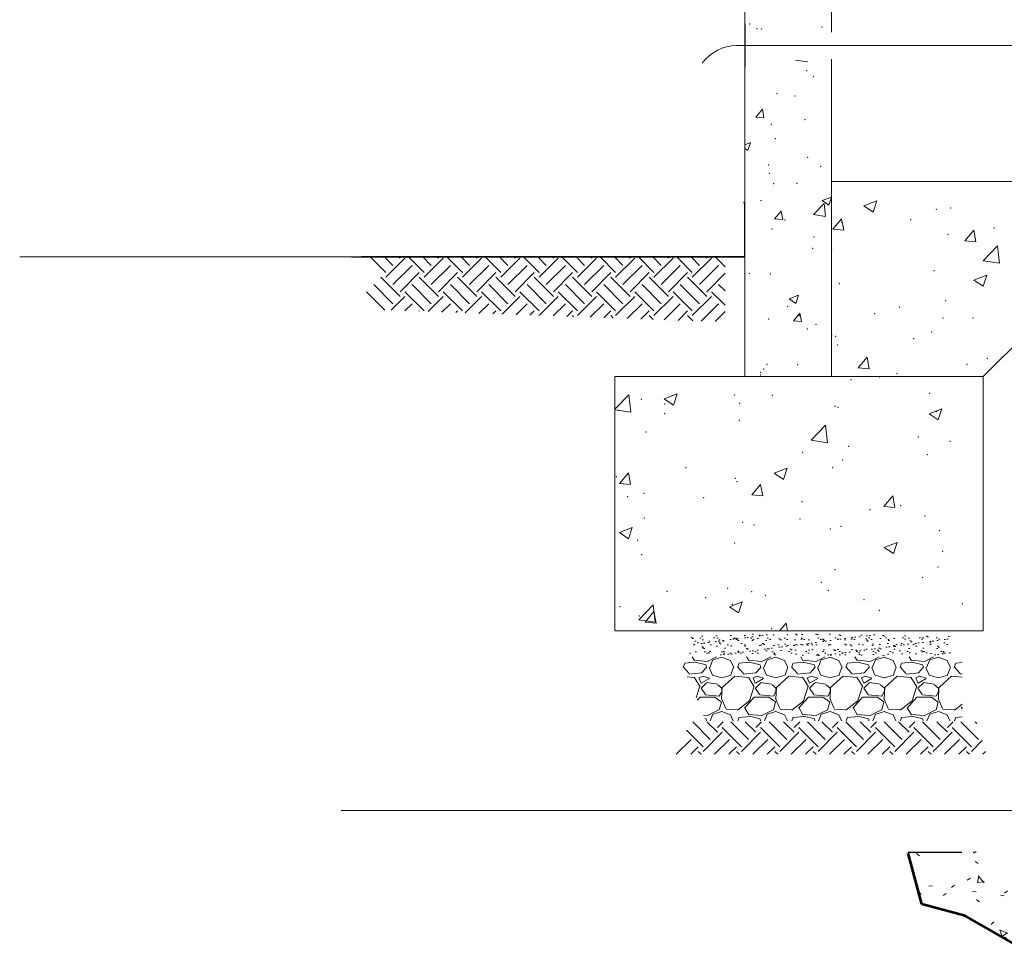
# Model space of a CAD drawing. Header units: inches. Extents: x -152 to 1372, y -763 to 594.
# Tile 10 of 13: x 855 to 946, y -763 to -678. Entities that reach past the tile are written whole.
import ezdxf

# ---------------------------------------------------------------- set-up
doc = ezdxf.new("R2010")
doc.units = ezdxf.units.IN
doc.header["$MEASUREMENT"] = 0
doc.linetypes.add('DASHED', pattern=[0.75, 0.5, -0.25])
for name, color, linetype, lineweight in [('A-DETL', 8, 'Continuous', 30), ('A-DETL-LLIN', 3, 'Continuous', 30), ('G-ANNO-SYMB', 6, 'Continuous', 0), ('HATCH', 1, 'Continuous', 0), ('Layer5', 8, 'DASHED', 0)]:
    doc.layers.add(name, color=color, linetype=linetype, lineweight=lineweight)

# ---------------------------------------------------------------- blocks, each defined once
blk = doc.blocks.new('*U24')
at = {"layer": 'A-DETL-LLIN', "lineweight": 0, "ltscale": 0.25}
h = blk.add_hatch(dxfattribs=at)
h.set_pattern_fill('AR-SAND', color=251, style=0, pattern_type=2)
h.set_pattern_definition([(37.5, (-1946.386, -949.335), (-0.03149668, 0.96341188), [0, -0.76, 0, -0.85, 0, -0.8125]), (7.5, (-1946.386, -949.335), (0.88488835, 1.411073), [0, -0.41, 0, -0.685, 0, -0.2625]), (327.5, (-1947.001, -949.335), (1.55707093, 0.00282953), [0, -0.25, 0, -0.9, 0, -1.175]), (317.5, (-1947.001, -949.335), (1.5030633, 0.4388378), [0, -0.125, 0, -0.59, 0, -0.675])])
h.paths.add_polyline_path([(-8.175, -78.589), (-8.175, -80.589), (15.825, -80.589), (15.825, -78.589)])
at = {"layer": 'A-DETL-LLIN', "color": 251, "lineweight": 0, "ltscale": 0.25}
for p, q in [((-3.133, 88.75, -10.559), (-3.133, -54.846, -10.559)), ((4.867, 88.75, -10.559), (4.867, -23.065, -10.559)), ((1.563, -25.654, -10.559), (2.675, -25.826, -10.559)), ((4.867, -25.554, -10.559), (4.867, -54.846, -10.559)), ((-2.107, -30.903, -10.559), (-1.505, -30.185, -10.559)), ((-1.36, -30.964, -10.559), (-1.505, -30.18, -10.559)), ((-2.107, -30.903, -10.559), (-1.36, -30.969, -10.559)), ((-3.133, -33.46, -10.559), (-2.588, -33.25, -10.559)), ((-2.842, -34.001, -10.559), (-2.589, -33.246, -10.559)), ((-3.133, -33.809, -10.559), (-2.842, -34.006, -10.559)), ((3.221, -39.899, -10.559), (4.194, -38.884, -10.559)), ((3.998, -38.619, -10.559), (4.867, -38.286, -10.559)), ((3.998, -38.619, -10.559), (4.62, -39.039, -10.559)), ((4.332, -40.067, -10.559), (4.194, -38.88, -10.559)), ((4.619, -39.034, -10.559), (4.867, -38.296, -10.559)), ((-0.373, -40.306, -10.559), (0.23, -39.587, -10.559)), ((0.374, -40.366, -10.559), (0.229, -39.582, -10.559)), ((3.221, -39.899, -10.559), (4.332, -40.072, -10.559)), ((-0.373, -40.306, -10.559), (0.374, -40.371, -10.559)), ((-70.02, -43.811, -10.559), (-3.133, -43.811, -10.559)), ((-36.254, -45.248, -10.559), (-37.691, -43.811, -10.559)), ((-35.591, -44.585, -10.559), (-36.365, -43.811, -10.559)), ((-36.254, -45.69, -10.559), (-34.486, -43.922, -10.559)), ((-34.928, -43.922, -10.559), (-35.039, -43.811, -10.559)), ((-32.719, -45.248, -10.559), (-34.156, -43.811, -10.559)), ((-32.056, -44.585, -10.559), (-32.83, -43.811, -10.559)), ((-32.719, -45.69, -10.559), (-30.951, -43.922, -10.559)), ((-31.393, -43.922, -10.559), (-31.504, -43.811, -10.559)), ((-29.183, -45.248, -10.559), (-30.62, -43.811, -10.559)), ((-28.52, -44.585, -10.559), (-29.294, -43.811, -10.559)), ((-29.183, -45.69, -10.559), (-27.415, -43.922, -10.559)), ((-27.857, -43.922, -10.559), (-27.968, -43.811, -10.559)), ((-25.647, -45.248, -10.559), (-27.084, -43.811, -10.559)), ((-24.985, -44.585, -10.559), (-25.759, -43.811, -10.559)), ((-25.647, -45.69, -10.559), (-23.88, -43.922, -10.559)), ((-24.322, -43.922, -10.559), (-24.433, -43.811, -10.559)), ((-22.112, -45.248, -10.559), (-23.549, -43.811, -10.559)), ((-21.449, -44.585, -10.559), (-22.223, -43.811, -10.559)), ((-22.112, -45.69, -10.559), (-20.344, -43.922, -10.559)), ((-20.786, -43.922, -10.559), (-20.897, -43.811, -10.559)), ((-18.576, -45.248, -10.559), (-20.013, -43.811, -10.559)), ((-17.913, -44.585, -10.559), (-18.688, -43.811, -10.559)), ((-18.576, -45.69, -10.559), (-16.809, -43.922, -10.559)), ((-17.251, -43.922, -10.559), (-17.362, -43.811, -10.559)), ((-15.041, -45.248, -10.559), (-16.478, -43.811, -10.559)), ((-14.378, -44.585, -10.559), (-15.152, -43.811, -10.559)), ((-15.041, -45.69, -10.559), (-13.273, -43.922, -10.559)), ((-13.715, -43.922, -10.559), (-13.826, -43.811, -10.559)), ((-11.505, -45.248, -10.559), (-12.942, -43.811, -10.559)), ((-10.842, -44.585, -10.559), (-11.616, -43.811, -10.559)), ((-11.505, -45.69, -10.559), (-9.738, -43.922, -10.559)), ((-10.18, -43.922, -10.559), (-10.291, -43.811, -10.559)), ((-7.97, -45.248, -10.559), (-9.407, -43.811, -10.559)), ((-7.307, -44.585, -10.559), (-8.081, -43.811, -10.559)), ((-7.97, -45.69, -10.559), (-6.202, -43.922, -10.559)), ((-6.644, -43.922, -10.559), (-6.755, -43.811, -10.559)), ((-4.95, -44.732, -10.559), (-5.871, -43.811, -10.559)), ((-35.591, -46.353, -10.559), (-33.823, -44.585, -10.559)), ((-34.928, -47.016, -10.559), (-33.16, -45.248, -10.559)), ((-32.056, -46.353, -10.559), (-30.288, -44.585, -10.559)), ((-31.393, -47.016, -10.559), (-29.625, -45.248, -10.559)), ((-28.52, -46.353, -10.559), (-26.752, -44.585, -10.559)), ((-27.857, -47.016, -10.559), (-26.089, -45.248, -10.559)), ((-24.985, -46.353, -10.559), (-23.217, -44.585, -10.559)), ((-24.322, -47.016, -10.559), (-22.554, -45.248, -10.559)), ((-21.449, -46.353, -10.559), (-19.681, -44.585, -10.559)), ((-20.786, -47.016, -10.559), (-19.018, -45.248, -10.559)), ((-17.913, -46.353, -10.559), (-16.146, -44.585, -10.559)), ((-17.251, -47.016, -10.559), (-15.483, -45.248, -10.559)), ((-14.378, -46.353, -10.559), (-12.61, -44.585, -10.559)), ((-13.715, -47.016, -10.559), (-11.947, -45.248, -10.559)), ((-10.842, -46.353, -10.559), (-9.075, -44.585, -10.559)), ((-10.18, -47.016, -10.559), (-8.412, -45.248, -10.559)), ((-7.307, -46.353, -10.559), (-5.539, -44.585, -10.559)), ((-6.644, -47.016, -10.559), (-4.95, -45.322, -10.559)), ((-34.928, -47.458, -10.559), (-36.696, -45.69, -10.559)), ((-31.393, -47.458, -10.559), (-33.16, -45.69, -10.559)), ((-27.857, -47.458, -10.559), (-29.625, -45.69, -10.559)), ((-24.322, -47.458, -10.559), (-26.089, -45.69, -10.559)), ((-20.786, -47.458, -10.559), (-22.554, -45.69, -10.559)), ((-17.251, -47.458, -10.559), (-19.018, -45.69, -10.559)), ((-13.715, -47.458, -10.559), (-15.483, -45.69, -10.559)), ((-10.18, -47.458, -10.559), (-11.947, -45.69, -10.559)), ((-6.644, -47.458, -10.559), (-8.412, -45.69, -10.559)), ((-36.323, -48.714, -10.559), (-38.022, -47.016, -10.559)), ((-35.591, -48.121, -10.559), (-37.359, -46.353, -10.559)), ((-32.719, -48.784, -10.559), (-34.486, -47.016, -10.559)), ((-32.056, -48.121, -10.559), (-33.823, -46.353, -10.559)), ((-29.183, -48.784, -10.559), (-30.951, -47.016, -10.559)), ((-28.52, -48.121, -10.559), (-30.288, -46.353, -10.559)), ((-25.647, -48.784, -10.559), (-27.415, -47.016, -10.559)), ((-24.985, -48.121, -10.559), (-26.752, -46.353, -10.559)), ((-22.112, -48.784, -10.559), (-23.88, -47.016, -10.559)), ((-21.449, -48.121, -10.559), (-23.217, -46.353, -10.559)), ((-18.576, -48.784, -10.559), (-20.344, -47.016, -10.559)), ((-17.913, -48.121, -10.559), (-19.681, -46.353, -10.559)), ((-15.041, -48.784, -10.559), (-16.809, -47.016, -10.559)), ((-14.378, -48.121, -10.559), (-16.146, -46.353, -10.559)), ((-11.505, -48.784, -10.559), (-13.273, -47.016, -10.559)), ((-10.842, -48.121, -10.559), (-12.61, -46.353, -10.559)), ((-7.97, -48.784, -10.559), (-9.738, -47.016, -10.559)), ((-7.307, -48.121, -10.559), (-9.075, -46.353, -10.559)), ((-4.95, -48.268, -10.559), (-6.202, -47.016, -10.559)), ((-4.95, -46.942, -10.559), (-5.539, -46.353, -10.559)), ((-35.762, -48.734, -10.559), (-34.486, -47.458, -10.559)), ((-34.481, -48.779, -10.559), (-33.823, -48.121, -10.559)), ((-32.346, -48.853, -10.559), (-30.951, -47.458, -10.559)), ((-31.065, -48.898, -10.559), (-30.288, -48.121, -10.559)), ((-28.93, -48.973, -10.559), (-27.415, -47.458, -10.559)), ((-27.649, -49.017, -10.559), (-26.752, -48.121, -10.559)), ((-25.514, -49.092, -10.559), (-23.88, -47.458, -10.559)), ((-24.233, -49.137, -10.559), (-23.217, -48.121, -10.559)), ((-22.098, -49.212, -10.559), (-20.344, -47.458, -10.559)), ((-20.817, -49.256, -10.559), (-19.681, -48.121, -10.559)), ((-18.576, -49.226, -10.559), (-16.809, -47.458, -10.559)), ((-17.401, -49.376, -10.559), (-16.146, -48.121, -10.559)), ((-15.041, -49.226, -10.559), (-13.273, -47.458, -10.559)), ((-13.985, -49.495, -10.559), (-12.61, -48.121, -10.559)), ((-11.505, -49.226, -10.559), (-9.738, -47.458, -10.559)), ((-10.569, -49.615, -10.559), (-9.075, -48.121, -10.559)), ((-7.97, -49.226, -10.559), (-6.202, -47.458, -10.559)), ((-7.153, -49.734, -10.559), (-5.539, -48.121, -10.559)), ((0.956, -47.684, -10.559), (1.832, -47.348, -10.559)), ((0.956, -47.684, -10.559), (1.578, -48.103, -10.559)), ((1.578, -48.098, -10.559), (1.831, -47.343, -10.559)), ((-33.2, -48.823, -10.559), (-33.16, -48.784, -10.559)), ((-29.784, -48.943, -10.559), (-29.625, -48.784, -10.559)), ((-26.368, -49.062, -10.559), (-26.089, -48.784, -10.559)), ((-22.952, -49.182, -10.559), (-22.554, -48.784, -10.559)), ((-19.536, -49.301, -10.559), (-19.018, -48.784, -10.559)), ((-16.12, -49.421, -10.559), (-15.483, -48.784, -10.559)), ((-12.704, -49.54, -10.559), (-11.947, -48.784, -10.559)), ((-9.288, -49.659, -10.559), (-8.412, -48.784, -10.559)), ((-5.872, -49.779, -10.559), (-4.95, -48.858, -10.559)), ((1.362, -49.708, -10.559), (1.964, -48.99, -10.559)), ((2.108, -49.768, -10.559), (1.964, -48.985, -10.559)), ((-18.921, -49.323, -10.559), (-19.018, -49.226, -10.559)), ((-15.258, -49.451, -10.559), (-15.483, -49.226, -10.559)), ((-11.594, -49.579, -10.559), (-11.947, -49.226, -10.559)), ((-7.93, -49.707, -10.559), (-8.412, -49.226, -10.559)), ((1.362, -49.708, -10.559), (2.109, -49.773, -10.559)), ((4.867, -54.846, -10.559), (-3.133, -54.846, -10.559)), ((-7.759, -81.046, -10.559), (-7.968, -80.689, -10.559)), ((-5.732, -80.689, -10.559), (-6.558, -81.121, -10.559)), ((-6.05, -80.985, -10.559), (-5.25, -80.735, -10.559)), ((-5.255, -80.732, -10.559), (-4.455, -81.032, -10.559)), ((-2.759, -81.046, -10.559), (-2.968, -80.689, -10.559)), ((-0.732, -80.689, -10.559), (-1.558, -81.121, -10.559)), ((-1.05, -80.985, -10.559), (-0.25, -80.735, -10.559)), ((-0.255, -80.732, -10.559), (0.545, -81.032, -10.559)), ((2.241, -81.046, -10.559), (2.032, -80.689, -10.559)), ((4.268, -80.689, -10.559), (3.442, -81.121, -10.559)), ((3.95, -80.985, -10.559), (4.75, -80.735, -10.559)), ((4.745, -80.732, -10.559), (5.545, -81.032, -10.559)), ((7.241, -81.046, -10.559), (7.032, -80.689, -10.559)), ((9.268, -80.689, -10.559), (8.442, -81.121, -10.559)), ((8.95, -80.985, -10.559), (9.75, -80.735, -10.559)), ((9.745, -80.732, -10.559), (10.545, -81.032, -10.559)), ((12.241, -81.046, -10.559), (12.032, -80.689, -10.559)), ((14.268, -80.689, -10.559), (13.442, -81.121, -10.559)), ((13.95, -80.985, -10.559), (14.75, -80.735, -10.559)), ((14.745, -80.732, -10.559), (15.545, -81.032, -10.559)), ((-8.259, -82.222, -10.559), (-8.809, -81.622, -10.559)), ((-8.8, -81.66, -10.559), (-8.656, -81.275, -10.559)), ((-7.696, -81.19, -10.559), (-8.646, -81.29, -10.559)), ((-6.556, -81.113, -10.559), (-7.806, -81.013, -10.559)), ((-6.705, -81.424, -10.559), (-7.705, -81.174, -10.559)), ((-6.659, -81.668, -10.559), (-7.109, -82.168, -10.559)), ((-6.65, -81.702, -10.559), (-6.7, -81.452, -10.559)), ((-6.422, -81.677, -10.559), (-6.122, -82.377, -10.559)), ((-6.367, -81.688, -10.559), (-6.067, -80.988, -10.559)), ((-4.45, -81.042, -10.559), (-4.15, -81.692, -10.559)), ((-4.414, -82.364, -10.559), (-4.164, -81.664, -10.559)), ((-3.259, -82.222, -10.559), (-3.809, -81.622, -10.559)), ((-3.806, -81.675, -10.559), (-3.656, -81.275, -10.559)), ((-2.696, -81.19, -10.559), (-3.646, -81.29, -10.559)), ((-1.556, -81.113, -10.559), (-2.806, -81.013, -10.559)), ((-1.705, -81.424, -10.559), (-2.705, -81.174, -10.559)), ((-1.659, -81.668, -10.559), (-2.109, -82.168, -10.559)), ((-1.65, -81.702, -10.559), (-1.7, -81.452, -10.559)), ((-1.422, -81.677, -10.559), (-1.122, -82.377, -10.559)), ((-1.367, -81.688, -10.559), (-1.067, -80.988, -10.559)), ((0.55, -81.042, -10.559), (0.85, -81.692, -10.559)), ((0.586, -82.364, -10.559), (0.836, -81.664, -10.559)), ((1.741, -82.222, -10.559), (1.191, -81.622, -10.559)), ((1.194, -81.675, -10.559), (1.344, -81.275, -10.559)), ((2.304, -81.19, -10.559), (1.354, -81.29, -10.559)), ((3.444, -81.113, -10.559), (2.194, -81.013, -10.559)), ((3.295, -81.424, -10.559), (2.295, -81.174, -10.559)), ((3.341, -81.668, -10.559), (2.891, -82.168, -10.559)), ((3.35, -81.702, -10.559), (3.3, -81.452, -10.559)), ((3.578, -81.677, -10.559), (3.878, -82.377, -10.559)), ((3.633, -81.688, -10.559), (3.933, -80.988, -10.559)), ((5.55, -81.042, -10.559), (5.85, -81.692, -10.559)), ((5.586, -82.364, -10.559), (5.836, -81.664, -10.559)), ((6.741, -82.222, -10.559), (6.191, -81.622, -10.559)), ((6.194, -81.675, -10.559), (6.344, -81.275, -10.559)), ((7.304, -81.19, -10.559), (6.354, -81.29, -10.559)), ((8.444, -81.113, -10.559), (7.194, -81.013, -10.559)), ((8.295, -81.424, -10.559), (7.295, -81.174, -10.559)), ((8.341, -81.668, -10.559), (7.891, -82.168, -10.559)), ((8.35, -81.702, -10.559), (8.3, -81.452, -10.559)), ((8.578, -81.677, -10.559), (8.878, -82.377, -10.559)), ((8.633, -81.688, -10.559), (8.933, -80.988, -10.559)), ((10.55, -81.042, -10.559), (10.85, -81.692, -10.559)), ((10.586, -82.364, -10.559), (10.836, -81.664, -10.559)), ((11.741, -82.222, -10.559), (11.191, -81.622, -10.559)), ((11.194, -81.675, -10.559), (11.344, -81.275, -10.559)), ((12.304, -81.19, -10.559), (11.354, -81.29, -10.559)), ((13.444, -81.113, -10.559), (12.194, -81.013, -10.559)), ((13.295, -81.424, -10.559), (12.295, -81.174, -10.559)), ((13.341, -81.668, -10.559), (12.891, -82.168, -10.559)), ((13.35, -81.702, -10.559), (13.3, -81.452, -10.559)), ((13.578, -81.677, -10.559), (13.878, -82.377, -10.559)), ((13.633, -81.688, -10.559), (13.933, -80.988, -10.559)), ((15.55, -81.042, -10.559), (15.85, -81.692, -10.559)), ((15.586, -82.364, -10.559), (15.836, -81.664, -10.559)), ((16.741, -82.222, -10.559), (16.191, -81.622, -10.559)), ((16.194, -81.675, -10.559), (16.344, -81.275, -10.559)), ((16.939, -81.228, -10.559), (16.354, -81.29, -10.559)), ((-7.848, -82.59, -10.559), (-8.429, -82.542, -10.559)), ((-7.104, -82.183, -10.559), (-8.254, -82.283, -10.559)), ((-7.251, -83.47, -10.559), (-7.801, -82.57, -10.559)), ((-7.361, -82.634, -10.559), (-7.161, -83.134, -10.559)), ((-7, -82.479, -10.559), (-7.35, -82.629, -10.559)), ((-6.395, -82.679, -10.559), (-6.995, -82.479, -10.559)), ((-6.11, -82.391, -10.559), (-5.26, -82.641, -10.559)), ((-5.25, -82.636, -10.559), (-4.4, -82.386, -10.559)), ((-4.057, -82.486, -10.559), (-5.207, -83.536, -10.559)), ((-2.848, -82.59, -10.559), (-4.048, -82.49, -10.559)), ((-2.104, -82.183, -10.559), (-3.254, -82.283, -10.559)), ((-2.251, -83.47, -10.559), (-2.801, -82.57, -10.559)), ((-2.361, -82.634, -10.559), (-2.161, -83.134, -10.559)), ((-2, -82.479, -10.559), (-2.35, -82.629, -10.559)), ((-1.395, -82.679, -10.559), (-1.995, -82.479, -10.559)), ((-1.11, -82.391, -10.559), (-0.26, -82.641, -10.559)), ((-0.25, -82.636, -10.559), (0.6, -82.386, -10.559)), ((0.943, -82.486, -10.559), (-0.207, -83.536, -10.559)), ((2.152, -82.59, -10.559), (0.952, -82.49, -10.559)), ((2.896, -82.183, -10.559), (1.746, -82.283, -10.559)), ((2.749, -83.47, -10.559), (2.199, -82.57, -10.559)), ((2.639, -82.634, -10.559), (2.839, -83.134, -10.559)), ((3, -82.479, -10.559), (2.65, -82.629, -10.559)), ((3.605, -82.679, -10.559), (3.005, -82.479, -10.559)), ((3.89, -82.391, -10.559), (4.74, -82.641, -10.559)), ((4.75, -82.636, -10.559), (5.6, -82.386, -10.559)), ((5.943, -82.486, -10.559), (4.793, -83.536, -10.559)), ((7.152, -82.59, -10.559), (5.952, -82.49, -10.559)), ((7.896, -82.183, -10.559), (6.746, -82.283, -10.559)), ((7.749, -83.47, -10.559), (7.199, -82.57, -10.559)), ((7.639, -82.634, -10.559), (7.839, -83.134, -10.559)), ((8, -82.479, -10.559), (7.65, -82.629, -10.559)), ((8.605, -82.679, -10.559), (8.005, -82.479, -10.559)), ((8.89, -82.391, -10.559), (9.74, -82.641, -10.559)), ((9.75, -82.636, -10.559), (10.6, -82.386, -10.559)), ((10.943, -82.486, -10.559), (9.793, -83.536, -10.559)), ((12.152, -82.59, -10.559), (10.952, -82.49, -10.559)), ((12.896, -82.183, -10.559), (11.746, -82.283, -10.559)), ((12.749, -83.47, -10.559), (12.199, -82.57, -10.559)), ((12.639, -82.634, -10.559), (12.839, -83.134, -10.559)), ((13, -82.479, -10.559), (12.65, -82.629, -10.559)), ((13.605, -82.679, -10.559), (13.005, -82.479, -10.559)), ((13.89, -82.391, -10.559), (14.74, -82.641, -10.559)), ((14.75, -82.636, -10.559), (15.6, -82.386, -10.559)), ((15.943, -82.486, -10.559), (14.793, -83.536, -10.559)), ((16.939, -82.572, -10.559), (15.952, -82.49, -10.559)), ((16.939, -82.266, -10.559), (16.746, -82.283, -10.559)), ((-7.613, -84.477, -10.559), (-7.3, -83.499, -10.559)), ((-6.653, -83.086, -10.559), (-7.153, -83.586, -10.559)), ((-7.147, -83.131, -10.559), (-6.397, -82.681, -10.559)), ((-5.639, -83.23, -10.559), (-6.639, -83.08, -10.559)), ((-5.212, -83.62, -10.559), (-5.612, -83.27, -10.559)), ((-5.216, -83.517, -10.559), (-5.266, -84.567, -10.559)), ((-2.7, -84.749, -10.559), (-2.3, -83.499, -10.559)), ((-1.653, -83.086, -10.559), (-2.153, -83.586, -10.559)), ((-2.147, -83.131, -10.559), (-1.397, -82.681, -10.559)), ((-0.639, -83.23, -10.559), (-1.639, -83.08, -10.559)), ((-0.212, -83.62, -10.559), (-0.612, -83.27, -10.559)), ((-0.216, -83.517, -10.559), (-0.266, -84.567, -10.559)), ((2.3, -84.749, -10.559), (2.7, -83.499, -10.559)), ((3.347, -83.086, -10.559), (2.847, -83.586, -10.559)), ((2.853, -83.131, -10.559), (3.603, -82.681, -10.559)), ((4.361, -83.23, -10.559), (3.361, -83.08, -10.559)), ((4.788, -83.62, -10.559), (4.388, -83.27, -10.559)), ((4.784, -83.517, -10.559), (4.734, -84.567, -10.559)), ((7.3, -84.749, -10.559), (7.7, -83.499, -10.559)), ((8.347, -83.086, -10.559), (7.847, -83.586, -10.559)), ((7.853, -83.131, -10.559), (8.603, -82.681, -10.559)), ((9.361, -83.23, -10.559), (8.361, -83.08, -10.559)), ((9.788, -83.62, -10.559), (9.388, -83.27, -10.559)), ((9.784, -83.517, -10.559), (9.734, -84.567, -10.559)), ((12.3, -84.749, -10.559), (12.7, -83.499, -10.559)), ((13.347, -83.086, -10.559), (12.847, -83.586, -10.559)), ((12.853, -83.131, -10.559), (13.603, -82.681, -10.559)), ((14.361, -83.23, -10.559), (13.361, -83.08, -10.559)), ((14.788, -83.62, -10.559), (14.388, -83.27, -10.559)), ((14.784, -83.517, -10.559), (14.734, -84.567, -10.559)), ((-7.517, -84.705, -10.559), (-7.259, -84.418, -10.559)), ((-7.251, -84.433, -10.559), (-5.951, -84.433, -10.559)), ((-7.157, -83.575, -10.559), (-6.757, -84.175, -10.559)), ((-6.748, -84.189, -10.559), (-5.498, -84.339, -10.559)), ((-5.958, -84.397, -10.559), (-5.308, -84.847, -10.559)), ((-5.478, -84.325, -10.559), (-5.228, -83.875, -10.559)), ((-5.251, -83.883, -10.559), (-5.251, -83.583, -10.559)), ((-3.159, -85.418, -10.559), (-2.259, -84.418, -10.559)), ((-2.251, -84.433, -10.559), (-0.951, -84.433, -10.559)), ((-2.157, -83.575, -10.559), (-1.757, -84.175, -10.559)), ((-1.748, -84.189, -10.559), (-0.498, -84.339, -10.559)), ((-0.958, -84.397, -10.559), (-0.308, -84.847, -10.559)), ((-0.478, -84.325, -10.559), (-0.228, -83.875, -10.559)), ((-0.251, -83.883, -10.559), (-0.251, -83.583, -10.559)), ((1.841, -85.418, -10.559), (2.741, -84.418, -10.559)), ((2.749, -84.433, -10.559), (4.049, -84.433, -10.559)), ((2.843, -83.575, -10.559), (3.243, -84.175, -10.559)), ((3.252, -84.189, -10.559), (4.502, -84.339, -10.559)), ((4.042, -84.397, -10.559), (4.692, -84.847, -10.559)), ((4.522, -84.325, -10.559), (4.772, -83.875, -10.559)), ((4.749, -83.883, -10.559), (4.749, -83.583, -10.559)), ((6.841, -85.418, -10.559), (7.741, -84.418, -10.559)), ((7.749, -84.433, -10.559), (9.049, -84.433, -10.559)), ((7.843, -83.575, -10.559), (8.243, -84.175, -10.559)), ((8.252, -84.189, -10.559), (9.502, -84.339, -10.559)), ((9.042, -84.397, -10.559), (9.692, -84.847, -10.559)), ((9.522, -84.325, -10.559), (9.772, -83.875, -10.559)), ((9.749, -83.883, -10.559), (9.749, -83.583, -10.559)), ((11.841, -85.418, -10.559), (12.741, -84.418, -10.559)), ((12.749, -84.433, -10.559), (14.049, -84.433, -10.559)), ((12.843, -83.575, -10.559), (13.243, -84.175, -10.559)), ((13.252, -84.189, -10.559), (14.502, -84.339, -10.559)), ((14.042, -84.397, -10.559), (14.692, -84.847, -10.559)), ((14.522, -84.325, -10.559), (14.772, -83.875, -10.559)), ((14.749, -83.883, -10.559), (14.749, -83.583, -10.559)), ((-5.287, -84.888, -10.559), (-5.487, -85.588, -10.559)), ((-5.288, -84.527, -10.559), (-4.888, -85.477, -10.559)), ((-3.796, -85.618, -10.559), (-2.696, -84.768, -10.559)), ((-0.287, -84.888, -10.559), (-0.487, -85.588, -10.559)), ((-0.288, -84.527, -10.559), (0.112, -85.477, -10.559)), ((1.204, -85.618, -10.559), (2.304, -84.768, -10.559)), ((4.713, -84.888, -10.559), (4.513, -85.588, -10.559)), ((4.712, -84.527, -10.559), (5.112, -85.477, -10.559)), ((6.204, -85.618, -10.559), (7.304, -84.768, -10.559)), ((9.713, -84.888, -10.559), (9.513, -85.588, -10.559)), ((9.712, -84.527, -10.559), (10.112, -85.477, -10.559)), ((11.204, -85.618, -10.559), (12.304, -84.768, -10.559)), ((14.713, -84.888, -10.559), (14.513, -85.588, -10.559)), ((14.712, -84.527, -10.559), (15.112, -85.477, -10.559)), ((16.204, -85.618, -10.559), (16.939, -85.051, -10.559)), ((16.841, -85.418, -10.559), (16.939, -85.309, -10.559)), ((-6.556, -86.113, -10.559), (-6.936, -86.083, -10.559)), ((-5.508, -85.571, -10.559), (-6.558, -86.121, -10.559)), ((-6.324, -86.589, -10.559), (-6.067, -85.988, -10.559)), ((-6.05, -85.985, -10.559), (-5.25, -85.735, -10.559)), ((-5.255, -85.732, -10.559), (-4.455, -86.032, -10.559)), ((-4.856, -85.537, -10.559), (-3.806, -85.587, -10.559)), ((-4.45, -86.042, -10.559), (-4.197, -86.589, -10.559)), ((-3.773, -86.589, -10.559), (-3.656, -86.275, -10.559)), ((-2.696, -86.19, -10.559), (-3.646, -86.29, -10.559)), ((-2.759, -86.046, -10.559), (-3.109, -85.446, -10.559)), ((-1.556, -86.113, -10.559), (-2.806, -86.013, -10.559)), ((-1.705, -86.424, -10.559), (-2.705, -86.174, -10.559)), ((-0.508, -85.571, -10.559), (-1.558, -86.121, -10.559)), ((-1.324, -86.589, -10.559), (-1.067, -85.988, -10.559)), ((-1.05, -85.985, -10.559), (-0.25, -85.735, -10.559)), ((-0.255, -85.732, -10.559), (0.545, -86.032, -10.559)), ((0.144, -85.537, -10.559), (1.194, -85.587, -10.559)), ((0.55, -86.042, -10.559), (0.803, -86.589, -10.559)), ((1.227, -86.589, -10.559), (1.344, -86.275, -10.559)), ((2.304, -86.19, -10.559), (1.354, -86.29, -10.559)), ((2.241, -86.046, -10.559), (1.891, -85.446, -10.559)), ((3.444, -86.113, -10.559), (2.194, -86.013, -10.559)), ((3.295, -86.424, -10.559), (2.295, -86.174, -10.559)), ((4.492, -85.571, -10.559), (3.442, -86.121, -10.559)), ((3.676, -86.589, -10.559), (3.933, -85.988, -10.559)), ((3.95, -85.985, -10.559), (4.75, -85.735, -10.559)), ((4.745, -85.732, -10.559), (5.545, -86.032, -10.559)), ((5.144, -85.537, -10.559), (6.194, -85.587, -10.559)), ((5.55, -86.042, -10.559), (5.803, -86.589, -10.559)), ((6.227, -86.589, -10.559), (6.344, -86.275, -10.559)), ((7.304, -86.19, -10.559), (6.354, -86.29, -10.559)), ((7.241, -86.046, -10.559), (6.891, -85.446, -10.559)), ((8.444, -86.113, -10.559), (7.194, -86.013, -10.559)), ((8.295, -86.424, -10.559), (7.295, -86.174, -10.559)), ((9.492, -85.571, -10.559), (8.442, -86.121, -10.559)), ((8.676, -86.589, -10.559), (8.933, -85.988, -10.559)), ((8.95, -85.985, -10.559), (9.75, -85.735, -10.559)), ((9.745, -85.732, -10.559), (10.545, -86.032, -10.559)), ((10.144, -85.537, -10.559), (11.194, -85.587, -10.559)), ((10.55, -86.042, -10.559), (10.803, -86.589, -10.559)), ((11.227, -86.589, -10.559), (11.344, -86.275, -10.559)), ((12.304, -86.19, -10.559), (11.354, -86.29, -10.559)), ((12.241, -86.046, -10.559), (11.891, -85.446, -10.559)), ((13.444, -86.113, -10.559), (12.194, -86.013, -10.559)), ((13.295, -86.424, -10.559), (12.295, -86.174, -10.559)), ((14.492, -85.571, -10.559), (13.442, -86.121, -10.559)), ((13.676, -86.589, -10.559), (13.933, -85.988, -10.559)), ((13.95, -85.985, -10.559), (14.75, -85.735, -10.559)), ((14.745, -85.732, -10.559), (15.545, -86.032, -10.559)), ((15.144, -85.537, -10.559), (16.194, -85.587, -10.559)), ((15.55, -86.042, -10.559), (15.803, -86.589, -10.559)), ((16.227, -86.589, -10.559), (16.344, -86.275, -10.559)), ((16.939, -86.228, -10.559), (16.354, -86.29, -10.559)), ((16.939, -85.528, -10.559), (16.891, -85.446, -10.559)), ((-6.313, -88.323, -10.559), (-7.934, -86.702, -10.559)), ((-6.705, -86.424, -10.559), (-6.803, -86.4, -10.559)), ((-6.673, -86.589, -10.559), (-6.7, -86.452, -10.559)), ((-5.65, -87.66, -10.559), (-6.622, -86.689, -10.559)), ((-5.65, -87.218, -10.559), (-5.121, -86.689, -10.559)), ((-2.778, -88.323, -10.559), (-4.412, -86.689, -10.559)), ((-2.115, -87.66, -10.559), (-3.086, -86.689, -10.559)), ((-2.115, -87.218, -10.559), (-1.585, -86.689, -10.559)), ((-1.673, -86.589, -10.559), (-1.7, -86.452, -10.559)), ((0.758, -88.323, -10.559), (-0.877, -86.689, -10.559)), ((1.421, -87.66, -10.559), (0.449, -86.689, -10.559)), ((1.421, -87.218, -10.559), (1.951, -86.689, -10.559)), ((4.293, -88.323, -10.559), (2.659, -86.689, -10.559)), ((3.327, -86.589, -10.559), (3.3, -86.452, -10.559)), ((4.956, -87.66, -10.559), (3.985, -86.689, -10.559)), ((4.956, -87.218, -10.559), (5.486, -86.689, -10.559)), ((7.829, -88.323, -10.559), (6.194, -86.689, -10.559)), ((8.492, -87.66, -10.559), (7.52, -86.689, -10.559)), ((8.327, -86.589, -10.559), (8.3, -86.452, -10.559)), ((8.492, -87.218, -10.559), (9.022, -86.689, -10.559)), ((11.364, -88.323, -10.559), (9.73, -86.689, -10.559)), ((12.027, -87.66, -10.559), (11.056, -86.689, -10.559)), ((12.027, -87.218, -10.559), (12.557, -86.689, -10.559)), ((14.9, -88.323, -10.559), (13.265, -86.689, -10.559)), ((13.327, -86.589, -10.559), (13.3, -86.452, -10.559)), ((15.563, -87.66, -10.559), (14.591, -86.689, -10.559)), ((15.563, -87.218, -10.559), (16.093, -86.689, -10.559)), ((18.436, -88.323, -10.559), (16.801, -86.689, -10.559)), ((18.274, -86.836, -10.559), (18.127, -86.689, -10.559)), ((-6.976, -88.986, -10.559), (-8.504, -87.458, -10.559)), ((-6.976, -89.428, -10.559), (-5.208, -87.66, -10.559)), ((-3.441, -88.986, -10.559), (-5.208, -87.218, -10.559)), ((-3.441, -89.428, -10.559), (-1.673, -87.66, -10.559)), ((0.095, -88.986, -10.559), (-1.673, -87.218, -10.559)), ((0.095, -89.428, -10.559), (1.863, -87.66, -10.559)), ((3.63, -88.986, -10.559), (1.863, -87.218, -10.559)), ((3.63, -89.428, -10.559), (5.398, -87.66, -10.559)), ((7.166, -88.986, -10.559), (5.398, -87.218, -10.559)), ((7.166, -89.428, -10.559), (8.934, -87.66, -10.559)), ((10.702, -88.986, -10.559), (8.934, -87.218, -10.559)), ((10.702, -89.428, -10.559), (12.469, -87.66, -10.559)), ((14.237, -88.986, -10.559), (12.469, -87.218, -10.559)), ((14.237, -89.428, -10.559), (16.005, -87.66, -10.559)), ((17.773, -88.986, -10.559), (16.005, -87.218, -10.559)), ((-9.446, -89.689, -10.559), (-8.081, -88.323, -10.559)), ((-8.121, -89.689, -10.559), (-7.418, -88.986, -10.559)), ((-5.911, -89.689, -10.559), (-4.545, -88.323, -10.559)), ((-4.585, -89.689, -10.559), (-3.883, -88.986, -10.559)), ((-2.375, -89.689, -10.559), (-1.01, -88.323, -10.559)), ((-1.049, -89.689, -10.559), (-0.347, -88.986, -10.559)), ((1.16, -89.689, -10.559), (2.526, -88.323, -10.559)), ((2.486, -89.689, -10.559), (3.189, -88.986, -10.559)), ((4.696, -89.689, -10.559), (6.061, -88.323, -10.559)), ((6.022, -89.689, -10.559), (6.724, -88.986, -10.559)), ((8.231, -89.689, -10.559), (9.597, -88.323, -10.559)), ((9.557, -89.689, -10.559), (10.26, -88.986, -10.559)), ((11.767, -89.689, -10.559), (13.132, -88.323, -10.559)), ((13.093, -89.689, -10.559), (13.795, -88.986, -10.559)), ((15.302, -89.689, -10.559), (16.668, -88.323, -10.559)), ((16.628, -89.689, -10.559), (17.331, -88.986, -10.559)), ((17.773, -89.428, -10.559), (18.774, -88.427, -10.559)), ((-7.158, -89.689, -10.559), (-7.418, -89.428, -10.559)), ((-3.622, -89.689, -10.559), (-3.883, -89.428, -10.559)), ((-0.086, -89.689, -10.559), (-0.347, -89.428, -10.559)), ((3.449, -89.689, -10.559), (3.189, -89.428, -10.559)), ((6.985, -89.689, -10.559), (6.724, -89.428, -10.559)), ((10.52, -89.689, -10.559), (10.26, -89.428, -10.559)), ((14.056, -89.689, -10.559), (13.795, -89.428, -10.559)), ((17.591, -89.689, -10.559), (17.331, -89.428, -10.559)), ((18.838, -89.689, -10.559), (19.091, -89.435, -10.559))]:
    blk.add_line(p, q, dxfattribs=at)
at = {"layer": 'A-DETL-LLIN', "color": 251, "lineweight": 0, "ltscale": 2.5}
for p, q in [((7.86, -39.099, -10.559), (9.051, -38.642, -10.559)), ((8.706, -39.67, -10.559), (9.051, -38.642, -10.559)), ((7.86, -39.099, -10.559), (8.706, -39.67, -10.559)), ((4.982, -41.26, -10.559), (5.802, -40.283, -10.559)), ((5.999, -41.349, -10.559), (5.802, -40.283, -10.559)), ((4.982, -41.26, -10.559), (5.999, -41.349, -10.559)), ((17.176, -42.327, -10.559), (17.995, -41.35, -10.559)), ((18.192, -42.416, -10.559), (17.995, -41.35, -10.559)), ((17.176, -42.327, -10.559), (18.192, -42.416, -10.559)), ((18.872, -44.155, -10.559), (20.196, -42.775, -10.559)), ((20.384, -44.389, -10.559), (20.196, -42.775, -10.559)), ((18.872, -44.155, -10.559), (20.384, -44.389, -10.559)), ((18.008, -45.944, -10.559), (19.198, -45.487, -10.559)), ((18.008, -45.944, -10.559), (18.854, -46.514, -10.559)), ((18.854, -46.514, -10.559), (19.198, -45.487, -10.559)), ((22.91, -50.812, -10.559), (18.877, -54.846, -10.559)), ((4.867, -50.988, -10.559), (4.914, -50.97, -10.559)), ((4.867, -51.112, -10.559), (4.914, -50.97, -10.559)), ((7.341, -54.047, -10.559), (8.161, -53.071, -10.559)), ((8.357, -54.136, -10.559), (8.161, -53.071, -10.559)), ((7.341, -54.047, -10.559), (8.357, -54.136, -10.559)), ((4.867, -54.846, -10.559), (18.877, -54.846, -10.559)), ((-15.123, -57.862, -10.559), (-13.836, -56.521, -10.559)), ((-13.648, -58.135, -10.559), (-13.836, -56.521, -10.559)), ((-10.56, -56.91, -10.559), (-9.369, -56.453, -10.559)), ((-10.56, -56.91, -10.559), (-9.714, -57.48, -10.559)), ((-9.714, -57.48, -10.559), (-9.369, -56.453, -10.559)), ((-15.123, -57.907, -10.559), (-13.648, -58.135, -10.559)), ((13.872, -58.271, -10.559), (15.062, -57.815, -10.559)), ((14.717, -58.842, -10.559), (15.062, -57.815, -10.559)), ((13.872, -58.271, -10.559), (14.717, -58.842, -10.559)), ((2.983, -60.715, -10.559), (4.307, -59.335, -10.559)), ((4.495, -60.949, -10.559), (4.307, -59.335, -10.559)), ((2.983, -60.715, -10.559), (4.495, -60.949, -10.559)), ((-0.412, -63.754, -10.559), (0.778, -63.298, -10.559)), ((0.433, -64.325, -10.559), (0.778, -63.298, -10.559)), ((-14.687, -64.701, -10.559), (-13.867, -63.724, -10.559)), ((-13.671, -64.79, -10.559), (-13.867, -63.724, -10.559)), ((-0.412, -63.754, -10.559), (0.433, -64.325, -10.559)), ((-14.687, -64.701, -10.559), (-13.671, -64.79, -10.559)), ((-2.493, -65.768, -10.559), (-1.674, -64.791, -10.559)), ((-1.477, -65.857, -10.559), (-1.674, -64.791, -10.559)), ((-2.493, -65.768, -10.559), (-1.477, -65.857, -10.559)), ((9.7, -66.835, -10.559), (10.52, -65.858, -10.559)), ((10.716, -66.923, -10.559), (10.52, -65.858, -10.559)), ((9.7, -66.835, -10.559), (10.716, -66.923, -10.559)), ((-14.696, -69.237, -10.559), (-13.506, -68.781, -10.559)), ((-13.85, -69.808, -10.559), (-13.506, -68.781, -10.559)), ((-14.696, -69.237, -10.559), (-13.85, -69.808, -10.559)), ((9.735, -70.599, -10.559), (10.925, -70.142, -10.559)), ((9.735, -70.599, -10.559), (10.581, -71.169, -10.559)), ((10.581, -71.169, -10.559), (10.925, -70.142, -10.559)), ((-12.907, -77.275, -10.559), (-11.582, -75.895, -10.559)), ((-11.395, -77.509, -10.559), (-11.582, -75.895, -10.559)), ((-4.549, -76.082, -10.559), (-3.358, -75.625, -10.559)), ((-4.549, -76.082, -10.559), (-3.703, -76.652, -10.559)), ((-3.703, -76.652, -10.559), (-3.358, -75.625, -10.559)), ((-12.328, -77.488, -10.559), (-11.508, -76.512, -10.559)), ((-11.312, -77.577, -10.559), (-11.508, -76.512, -10.559)), ((-12.906, -77.275, -10.559), (-11.395, -77.509, -10.559)), ((-12.328, -77.488, -10.559), (-11.312, -77.577, -10.559)), ((0.086, -78.293, -10.559), (0.685, -77.578, -10.559)), ((0.817, -78.293, -10.559), (0.685, -77.578, -10.559))]:
    blk.add_line(p, q, dxfattribs=at)
at = {"layer": 'A-DETL-LLIN', "color": 251, "lineweight": 0, "ltscale": 0.25, "extrusion": (0, 0, -1), "elevation": 10.559, "flags": 128}
blk.add_lwpolyline([(-22.91, -36.846), (-4.867, -36.846), (-4.867, -54.846), (15.123, -54.846), (15.123, -78.293), (-18.877, -78.293), (-18.877, -54.846)], dxfattribs=at)
at = {"layer": 'A-DETL-LLIN', "color": 251, "lineweight": 0}
for p in [(2.594, -26.641, -10.559), (3.185, -27.174, -10.559), (-0.167, -28.743, -10.559), (1.498, -28.951, -10.559), (-0.694, -31.571, -10.559), (2.435, -31.159, -10.559), (-0.319, -32.904, -10.559), (-0.937, -35.338, -10.559), (2.668, -34.633, -10.559), (-0.853, -36.09, -10.559), (3.881, -35.466, -10.559), (-0.471, -37.065, -10.559), (1.699, -37.017, -10.559), (-1.626, -38.629, -10.559), (14.536, -39.419, -10.559), (15.864, -39.297, -10.559), (0.593, -40.397, -10.559), (5.807, -40.616, -10.559), (12.167, -40.37, -10.559), (-0.623, -41.227, -10.559), (5.95, -40.999, -10.559), (15.613, -41.714, -10.559), (19.869, -41.154, -10.559), (3.249, -41.974, -10.559), (3.148, -43.003, -10.559), (4.877, -43.128, -10.559), (-0.775, -45.388, -10.559), (14.329, -45.079, -10.559), (5.6, -46.276, -10.559), (15.397, -47.859, -10.559), (0.815, -48.361, -10.559), (11.141, -48.419, -10.559), (-0.927, -49.549, -10.559), (1.91, -49.217, -10.559), (8.857, -49.056, -10.559), (15.162, -49.44, -10.559), (17.932, -49.44, -10.559), (2.632, -50.461, -10.559), (3.451, -50.04, -10.559), (14.122, -50.738, -10.559), (5.248, -51.142, -10.559), (12.441, -51.34, -10.559), (5.394, -51.935, -10.559), (19.235, -53.173, -10.559), (-1.378, -54.148, -10.559), (-1.079, -53.71, -10.559), (1.751, -53.736, -10.559), (17.363, -53.716, -10.559), (9.321, -54.875, -10.559), (10.924, -54.564, -10.559), (-12.675, -56.931, -10.559), (-4.068, -56.538, -10.559), (-0.593, -56.577, -10.559), (13.915, -56.397, -10.559), (-14.762, -57.946, -10.559), (-10.506, -57.386, -10.559), (-3.6, -57.314, -10.559), (5.187, -57.594, -10.559), (5.475, -57.698, -10.559), (14.55, -58.081, -10.559), (-10.507, -58.278, -10.559), (-3.643, -58.869, -10.559), (-12.229, -59.957, -10.559), (12.891, -60.421, -10.559), (15.814, -60.824, -10.559), (6.452, -61.269, -10.559), (2.196, -61.829, -10.559), (5.9, -62.526, -10.559), (13.709, -62.056, -10.559), (-8.54, -63.243, -10.559), (4.98, -63.253, -10.559), (-14.978, -64.091, -10.559), (-4.015, -64.228, -10.559), (-3.849, -64.528, -10.559), (-13.929, -65.929, -10.559), (-12.436, -65.616, -10.559), (-6.911, -66.001, -10.559), (2.164, -66.385, -10.559), (8.419, -67.126, -10.559), (11.239, -66.768, -10.559), (-12.401, -67.901, -10.559), (1.98, -67.974, -10.559), (13.502, -67.715, -10.559), (-3.326, -68.285, -10.559), (-2.276, -68.534, -10.559), (4.773, -68.912, -10.559), (5.749, -68.668, -10.559), (14.824, -69.052, -10.559), (-13.012, -69.948, -10.559), (-4.056, -70.187, -10.559), (-12.643, -71.275, -10.559), (15.112, -70.967, -10.559), (14.683, -72.418, -10.559), (5.198, -72.669, -10.559), (13.295, -73.375, -10.559), (-4.716, -74.371, -10.559), (3.946, -73.831, -10.559), (-10.293, -74.642, -10.559), (-6.748, -75.239, -10.559), (-2.492, -74.679, -10.559), (-1.218, -75.026, -10.559), (4.567, -74.572, -10.559), (-14.631, -76.073, -10.559), (-4.263, -75.846, -10.559), (7.857, -75.409, -10.559), (16.932, -75.793, -10.559), (-12.85, -76.934, -10.559), (9.271, -76.402, -10.559), (-0.643, -78.104, -10.559)]:
    blk.add_point(p, dxfattribs=at)

msp = doc.modelspace()

# ---------------------------------------------------------------- hatches: boundary and pattern name
at = {"layer": 'A-DETL', "lineweight": 13, "ltscale": 3.318191, "extrusion": (0, 0, -1)}
h = msp.add_hatch(dxfattribs=at)
h.set_pattern_fill('FP_3', style=0, pattern_type=2)
h.set_pattern_definition([(50, (-609.3095, -660.935), (7.61621, -0.6644), [0.79637, -8.76002]), (355, (-609.3095, -660.935), (-1.473, 7.98638), [0.6371, -7.00802]), (100.451, (-608.676, -660.9915), (6.14355, 7.32143), [0.67691, -7.44602]), (46.184, (-609.3095, -658.811), (11.33157, -1.75825), [1.19455, -13.14004]), (96.636, (-608.364, -658.957), (9.92396, 10.34447), [1.01537, -11.1657]), (351.184, (-609.31, -658.811), (9.9251, 10.34415), [0.95564, -10.51203]), (21, (-608.2477, -659.3423), (6.33918, -4.27351), [0.79637, -8.76002]), (326, (-608.248, -659.342), (2.58356, 7.69918), [0.6371, -7.00802]), (71.451, (-607.72, -659.697), (8.92277, 3.42501), [0.67691, -7.44602]), (37.5, (-609.3095, -660.935), (0.129057, 3.532852), [0.35173, -6.573336, 0.35173, -6.762473, -7.034565]), (37.5, (-609.3095, -660.935), (0.129057, 3.532852), [-14.03595, 0.35173, -6.68284]), (7.5, (-609.3095, -660.935), (2.792334, 4.186344), [0.35173, -3.70642, 0.35173, -6.414063, -2.6811]), (7.5, (-609.3095, -660.935), (2.792334, 4.186344), [-10.82062, 0.35173, -2.32937]), (327.5, (-611.6787, -660.935), (5.666941, -0.238508), [0.35173, -2.30282, 0.35173, -7.93048, -10.9898]), (327.5, (-611.6787, -660.935), (5.666945, -0.23851), [-10.93676, 0.35173, -10.63812]), (317.5, (-612.7405, -660.935), (6.191286, 1.06413), [0.35173, -3.09919, 0.35173, -5.14983, -7.80438]), (317.5, (-612.7405, -660.935), (6.19129, 1.06413), [-8.95248, 0.35173, -7.45266])])
h.paths.add_polyline_path([(-946.987096, -763.421684), (-956.756938, -763.421684), (-969.647644, -761.148704), (-973.422389, -750.777677), (-971.797057, -744.711856), (-967.233838, -740.148638), (-963.336239, -738.730027), (-957.529405, -738.730027), (-957.464994, -740.135339), (-957.284091, -741.509437), (-956.986695, -742.85232), (-956.56879, -744.173685), (-956.034392, -745.463836), (-955.395549, -746.693685), (-954.649889, -747.861864), (-953.799785, -748.969742), (-952.864402, -749.992341), (-951.841803, -750.927724), (-950.733926, -751.777828), (-949.565747, -752.523488), (-948.335897, -753.16233), (-947.045747, -753.696728), (-945.724382, -754.114633), (-944.381498, -754.412029), (-943.007401, -754.592933), (-941.602089, -754.657343), (-936.66904, -754.657343), (-937.951822, -759.444753), (-941.95823, -760.518267)])

# ---------------------------------------------------------------- linework, layer by layer
at = {"layer": 'A-DETL', "lineweight": 53, "ltscale": 3.318191}
for p, q in [((937.951822, -759.444753), (936.693022, -754.746847)), ((941.95823, -760.518267), (937.951822, -759.444753)), ((946.987096, -763.421684), (941.95823, -760.518267))]:
    msp.add_line(p, q, dxfattribs=at)
at = {"layer": 'A-DETL-LLIN', "ltscale": 4.147739}
for p, q in [((921.610508, -678.249215), (921.610508, -682.231044)), ((921.610508, -694.764589), (921.511355, -694.764589)), ((921.610508, -699.741875), (921.610508, -694.764589)), ((885.33156, -699.741875), (921.511355, -699.741875)), ((921.610508, -699.741875), (886.256642, -699.741875)), ((921.511355, -699.741875), (921.610508, -699.741875))]:
    msp.add_line(p, q, dxfattribs=at)
at = {"layer": 'A-DETL-LLIN', "ltscale": 3.318191}
msp.add_line((936.693022, -754.657343), (941.639773, -754.657343), dxfattribs=at)
at = {"layer": 'G-ANNO-SYMB'}
for p, q in [((920.863915, -680.24013), (962.488127, -680.250087)), ((884.376864, -750.789136), (951.649633, -750.789076))]:
    msp.add_line(p, q, dxfattribs=at)
msp.add_arc((920.863915, -684.144996), 3.904866, 90, 144.21078622, dxfattribs=at)
at = {"layer": 'HATCH', "color": 251, "lineweight": 0}
msp.add_point((931.4124, -711.055222), dxfattribs=at)
at = {"layer": 'Layer5', "color": 251, "lineweight": 0}
for p in [(922.055501, -678.245623), (922.732064, -678.681283), (923.154435, -678.730835), (928.728282, -678.527559), (922.047994, -701.257464), (923.072006, -710.64596), (923.080718, -710.388118)]:
    msp.add_point(p, dxfattribs=at)

# ---------------------------------------------------------------- block references
at = {"layer": 'A-DETL-LLIN', "color": 251, "lineweight": 0, "ltscale": 2.5, "extrusion": (0, 0, -1), "xscale": -1}
msp.add_blockref('*U24', (-924.743743, -655.930813, 10.559055), dxfattribs=at)

doc.saveas('drawing.dxf')
